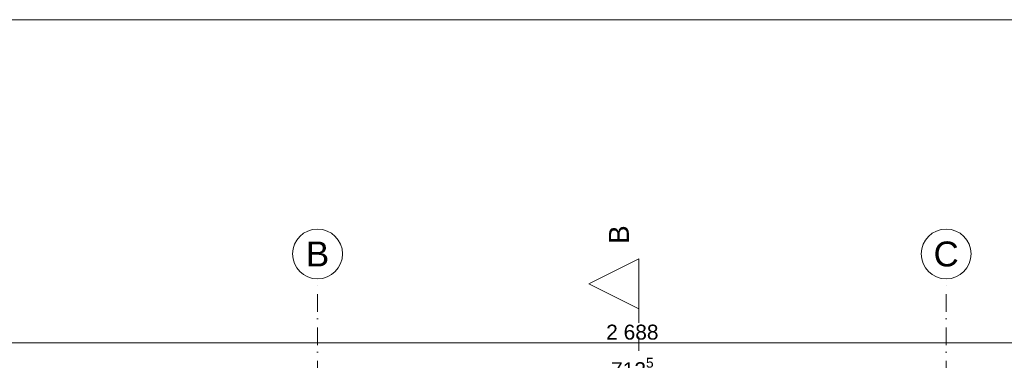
# Model space of a CAD drawing. Header units: millimetres. Extents: x -126905 to -83905, y -179170 to 5194.
# Tile 39 of 56: x -115015 to -105147, y -89771 to -86352. Entities that reach past the tile are written whole.
import ezdxf
from ezdxf.enums import TextEntityAlignment as Align

# ---------------------------------------------------------------- set-up
doc = ezdxf.new("R2010")
doc.units = ezdxf.units.MM
doc.header["$MEASUREMENT"] = 0
for name, pattern in [('Kropki i Kreski', [335.138881, 176.388884, -88.194442, 0, -70.555556]), ('Przerywana', [282.222223, 141.111112, -141.111112]), ('Wipeout_Contour', [1000, 0, -1000])]:
    doc.linetypes.add(name, pattern=pattern)
for name, color, linetype in [('Nowe_Osie', 7, 'Continuous'), ('Nowe_Wymiarowanie - Ogólne', 7, 'Continuous'), ('Znaczniki - Przekroje', 7, 'Continuous')]:
    doc.layers.add(name, color=color, linetype=linetype)
for name, color, linetype, lineweight in [('Nowe_Osie_Nr_pióra__3', 7, 'Continuous', 13), ('Nowe_Osie_Nr_pióra__4', 8, 'Continuous', 13), ('Nowe_Wymiarowanie - Ogólne_Nr_pióra__42', 8, 'Continuous', 25), ('Nowe_zagospodarowanie_Nr_pióra__21', 7, 'Continuous', 20)]:
    doc.layers.add(name, color=color, linetype=linetype, lineweight=lineweight)
doc.layers.add('Nowe_Wymiarowanie - Ogólne_Nr_pióra__81', color=7, linetype='Continuous', lineweight=13, true_color=0x6a6a6a)
doc.layers.add('Znaczniki - Przekroje_Nr_pióra__81', color=7, linetype='Continuous', lineweight=13, true_color=0x6a6a6a)
doc.styles.add('STYL_AUTOMATYCZNY_1', font='arial.ttf')
doc.dimstyles.new('STYL_AUTOMATYCZNY__2', dxfattribs={"dimtxt": 150, "dimasz": 47.5, "dimexe": 0.18, "dimexo": 0.0625, "dimgap": 0, "dimtad": 1, "dimtih": 1, "dimtoh": 1, "dimdec": 0, "dimlfac": 0.1, "dimzin": 0, "dimdsep": 46, "dimtxsty": 'STYL_AUTOMATYCZNY_1', "dimblk": 'ARROWHEAD_6', "dimblk1": 'ARROWHEAD_6', "dimblk2": 'ARROWHEAD_6', "dimcen": 0.09, "dimse1": 1, "dimse2": 1, "dimclrd": 256, "dimclre": 256, "dimclrt": 8, "dimazin": 0, "dimtfac": 1, "dimtdec": 4, "dimtmove": 0, "dimatfit": 3, "dimfxl": 0, "dimtolj": 1, "dimtzin": 0, "dimarcsym": 0})

# ---------------------------------------------------------------- blocks, each defined once
blk = doc.blocks.new('Standardowy znacznik osi_2')
at = {"layer": 'Nowe_Osie_Nr_pióra__3', "color": 7, "linetype": 'Continuous', "lineweight": 13, "flags": 128}
blk.add_lwpolyline([(17973, 0, 1), (17473, 0, 1)], format="xyb", close=True, dxfattribs=at)
at = {"layer": 'Nowe_Osie_Nr_pióra__4', "color": 8, "linetype": 'Kropki i Kreski', "lineweight": 13}
blk.add_line((16473, 0), (17473, 0), dxfattribs=at)
at = {"layer": 'Nowe_Osie_Nr_pióra__4', "color": 8, "lineweight": 13, "style": 'STYL_AUTOMATYCZNY_1'}
for tag, p in [('AC_MarkerText_1_0', (-67.9, -57.1)), ('AC_MarkerText_1_1', (17905.2, -57.1))]:
    blk.add_attdef(tag, text='', height=250, rotation=270, dxfattribs=at).set_placement(p, align=Align.TOP_CENTER)
blk = doc.blocks.new('Standardowy znacznik osi_3')
at = {"layer": 'Nowe_Osie_Nr_pióra__3', "color": 7, "linetype": 'Continuous', "lineweight": 13, "flags": 128}
blk.add_lwpolyline([(17973, 0, 1), (17473, 0, 1)], format="xyb", close=True, dxfattribs=at)
at = {"layer": 'Nowe_Osie_Nr_pióra__4', "color": 8, "linetype": 'Kropki i Kreski', "lineweight": 13}
blk.add_line((16473, 0), (17473, 0), dxfattribs=at)
at = {"layer": 'Nowe_Osie_Nr_pióra__4', "color": 8, "lineweight": 13, "style": 'STYL_AUTOMATYCZNY_1'}
for tag, p in [('AC_MarkerText_1_0', (-67.9, -57.1)), ('AC_MarkerText_1_1', (17905.2, -57.1))]:
    blk.add_attdef(tag, text='', height=250, rotation=270, dxfattribs=at).set_placement(p, align=Align.TOP_CENTER)
blk = doc.blocks.new('*D212')
at = {"layer": 'Nowe_Wymiarowanie - Ogólne_Nr_pióra__81', "color": 251, "linetype": 'Continuous', "lineweight": 13, "true_color": 0x6a6a6a}
for p, q in [((-112415.6, -89980), (-112465.6, -90030)), ((-105291.3, -89980), (-105341.3, -90030)), ((-105316.3, -90051.9), (-105316.3, -89958.2)), ((-112440.6, -90005), (-105316.3, -90005)), ((-105316.3, -90005), (-95439.5, -90005))]:
    blk.add_line(p, q, dxfattribs=at)
at = {"layer": 'Nowe_Wymiarowanie - Ogólne_Nr_pióra__42', "color": 8, "lineweight": 25, "insert": (-109087.8, -89983.5), "char_height": 150, "attachment_point": 7, "style": 'STYL_AUTOMATYCZNY_1'}
blk.add_mtext('\\A1;{\\pql;\\fArial|b0|i0|c238|p0;\\W1.000000;712\\fArial|b0|i0|c238|p0;\\W1.000000;\\A1{\\H.66x;\\S5^  ;}}', dxfattribs=at)
blk = doc.blocks.new('ARROWHEAD_6')
at = {"color": 0, "linetype": 'Continuous', "lineweight": 0}
for p, q in [((0, 0), (-1, 0)), ((-0.5, -0.5), (0.5, 0.5))]:
    blk.add_line(p, q, dxfattribs=at)
blk = doc.blocks.new('*D213')
at = {"layer": 'Nowe_Wymiarowanie - Ogólne_Nr_pióra__81', "color": 251, "linetype": 'Continuous', "lineweight": 13, "true_color": 0x6a6a6a}
for p, q in [((-105291.3, -89980), (-105341.3, -90030)), ((-95464.5, -90030), (-95414.5, -89980)), ((-95439.5, -90051.9), (-95439.5, -89958.2)), ((-105316.3, -90005), (-95439.5, -90005)), ((-95439.5, -90005), (-95402, -90005))]:
    blk.add_line(p, q, dxfattribs=at)
at = {"layer": 'Nowe_Wymiarowanie - Ogólne_Nr_pióra__42', "color": 8, "lineweight": 25, "insert": (-100587.3, -89984.4), "char_height": 150, "attachment_point": 7, "style": 'STYL_AUTOMATYCZNY_1'}
blk.add_mtext('\\A1;{\\pql;\\fArial|b0|i0|c238|p0;\\W1.000000;987\\fArial|b0|i0|c238|p0;\\W1.000000;\\A1{\\H.66x;\\S5^  ;}}', dxfattribs=at)
blk = doc.blocks.new('*D214')
at = {"layer": 'Nowe_Wymiarowanie - Ogólne_Nr_pióra__81', "color": 251, "linetype": 'Continuous', "lineweight": 13, "true_color": 0x6a6a6a}
for p, q in [((-122357, -89595.1), (-122319.5, -89595.1)), ((-122294.5, -89570.1), (-122344.5, -89620.1)), ((-122319.5, -89642), (-122319.5, -89548.2)), ((-122319.5, -89595.1), (-95439.5, -89595.1)), ((-95464.5, -89620.1), (-95414.5, -89570.1)), ((-95439.5, -89642), (-95439.5, -89548.2)), ((-95439.5, -89595.1), (-95402, -89595.1))]:
    blk.add_line(p, q, dxfattribs=at)
at = {"layer": 'Nowe_Wymiarowanie - Ogólne_Nr_pióra__42', "color": 8, "lineweight": 25, "insert": (-109136.9, -89565.1), "char_height": 150, "attachment_point": 7, "style": 'STYL_AUTOMATYCZNY_1'}
blk.add_mtext('\\A1;{\\pql;\\fArial|b0|i0|c238|p0;\\W1.000000;2\xa0688}', dxfattribs=at)
blk = doc.blocks.new('Płaszczyzna odcinająca_2_1', base_point=(-108809.3, -89002.7))
at = {"layer": 'Znaczniki - Przekroje_Nr_pióra__81', "color": 251, "linetype": 'Przerywana', "lineweight": 13, "true_color": 0x6a6a6a}
blk.add_line((-108809.3, -89252.7), (-108809.3, -89752.7), dxfattribs=at)
at = {"color": 254, "linetype": 'Wipeout_Contour', "lineweight": 0, "ltscale": 422108.897974}
blk.add_wipeout([(-108809.3, -88752.7), (-109309.3, -89002.7), (-108809.3, -89252.7)], dxfattribs=at).dxf.layer = 'Znaczniki - Przekroje'
at = {"layer": 'Znaczniki - Przekroje_Nr_pióra__81', "color": 251, "linetype": 'Continuous', "lineweight": 13, "true_color": 0x6a6a6a, "flags": 128}
blk.add_lwpolyline([(-108809.3, -88752.7), (-108809.3, -89252.7), (-109309.3, -89002.7)], close=True, dxfattribs=at)
blk = doc.blocks.new('Płaszczyzna odcinająca_5_1', base_point=(-108809.3, -89002.7))
at = {"layer": 'Znaczniki - Przekroje_Nr_pióra__81', "color": 251, "linetype": 'Przerywana', "lineweight": 13, "true_color": 0x6a6a6a}
blk.add_line((-108809.3, -89252.7), (-108809.3, -89752.7), dxfattribs=at)
at = {"layer": 'Znaczniki - Przekroje_Nr_pióra__81', "color": 251, "lineweight": 13, "true_color": 0x6a6a6a, "insert": (-108909.3, -88602.7), "char_height": 200, "attachment_point": 7, "rotation": 90, "style": 'STYL_AUTOMATYCZNY_1'}
blk.add_mtext('\\A1;{\\pql;\\pt0;\\fArial|b0|i0|c238|p0;\\W1.000000;B}', dxfattribs=at)
at = {"color": 254, "linetype": 'Wipeout_Contour', "lineweight": 0, "ltscale": 422108.897974}
blk.add_wipeout([(-108809.3, -88752.7), (-109309.3, -89002.7), (-108809.3, -89252.7)], dxfattribs=at).dxf.layer = 'Znaczniki - Przekroje'
at = {"layer": 'Znaczniki - Przekroje_Nr_pióra__81', "color": 251, "linetype": 'Continuous', "lineweight": 13, "true_color": 0x6a6a6a, "flags": 128}
blk.add_lwpolyline([(-108809.3, -88752.7), (-108809.3, -89252.7), (-109309.3, -89002.7)], close=True, dxfattribs=at)

msp = doc.modelspace()

# ---------------------------------------------------------------- linework, layer by layer
at = {"layer": 'Nowe_zagospodarowanie_Nr_pióra__21', "color": 7, "linetype": 'Continuous', "lineweight": 20, "flags": 128}
msp.add_lwpolyline([(-126905, -86352.4), (-126905, -107352.4), (-83905, -107352.4), (-83905, -86352.4)], close=True, dxfattribs=at)

# ---------------------------------------------------------------- block references
at = {"layer": 'Nowe_Osie', "color": 8, "linetype": 'Continuous', "lineweight": 15}
ref = msp.add_blockref('Standardowy znacznik osi_3', (-112029.5, -106426.6), dxfattribs=dict(at, zscale=1000, rotation=90))
ref.add_attrib('AC_MarkerText_1_1', 'B', dxfattribs={"layer": 'Nowe_Osie_Nr_pióra__4', "color": 8, "lineweight": 13, "height": 250, "rotation": 360, "style": 'STYL_AUTOMATYCZNY_1'}).set_placement((-112029.5, -88578.6), align=Align.TOP_CENTER)
ref = msp.add_blockref('Standardowy znacznik osi_2', (-105729.5, -106426.6), dxfattribs=dict(at, zscale=1000, rotation=90))
ref.add_attrib('AC_MarkerText_1_1', 'C', dxfattribs={"layer": 'Nowe_Osie_Nr_pióra__4', "color": 8, "lineweight": 13, "height": 250, "rotation": 360, "style": 'STYL_AUTOMATYCZNY_1'}).set_placement((-105729.5, -88578.6), align=Align.TOP_CENTER)

# ---------------------------------------------------------------- dimensions: what is measured, and where the dimension line sits
at = {"layer": 'Nowe_Wymiarowanie - Ogólne', "color": 251, "linetype": 'Continuous', "lineweight": 13, "true_color": 0x6a6a6a}
for base, p1, p2, picture, middle in [((-95439.5, -89595.1), (-122319.5, -91366.6), (-95439.5, -91366.6), '*D214', (-108879.6, -89490.1)), ((-105316.3, -90005), (-112440.6, -91476.6), (-105316.3, -91476.6), '*D212', (-108714.6, -89900)), ((-95439.5, -90005), (-105316.3, -91476.6), (-95439.5, -91366.6), '*D213', (-100214.1, -89900))]:
    dim = msp.add_linear_dim(base=base, p1=p1, p2=p2, dimstyle='STYL_AUTOMATYCZNY__2', dxfattribs=at)
    dim.commit()
    dim.dimension.update_dxf_attribs({"geometry": picture, "text_midpoint": middle, "dimtype": 160})

# ---------------------------------------------------------------- next in the draw order: block references
at = {"layer": 'Znaczniki - Przekroje', "color": 251, "lineweight": 13, "true_color": 0x6a6a6a}
msp.add_blockref('Płaszczyzna odcinająca_2_1', (-108809.3, -89002.7), dxfattribs=at)

# ---------------------------------------------------------------- next in the draw order: block references
msp.add_blockref('Płaszczyzna odcinająca_5_1', (-108809.3, -89002.7), dxfattribs=at)

doc.saveas('drawing.dxf')
